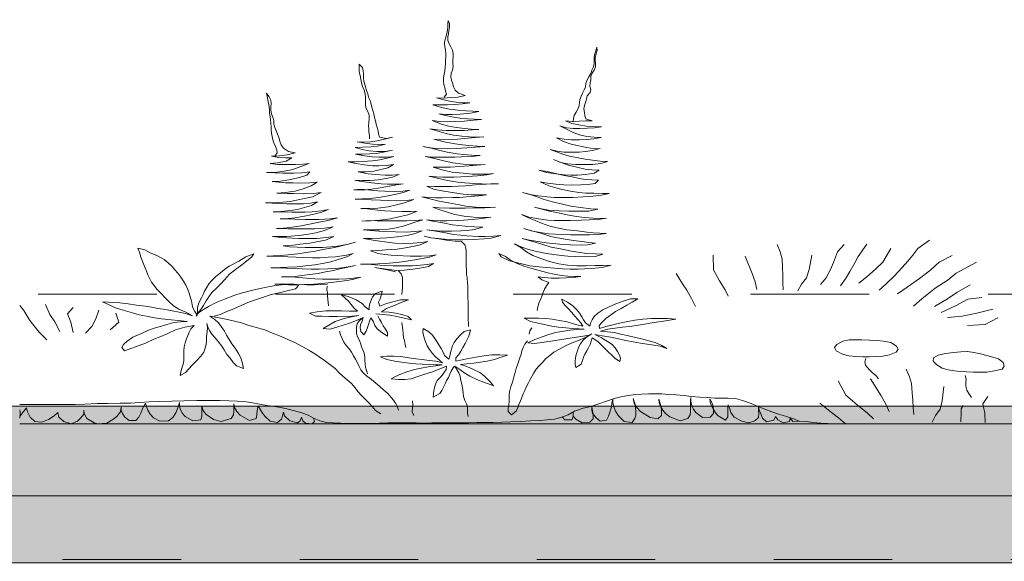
# Model space of a CAD drawing. Header units: millimetres. Extents: x -10538 to 13100, y -15694 to 32605.
# Tile 175 of 203: x 435 to 1314, y 30462 to 30945. Entities that reach past the tile are written whole.
import ezdxf

# ---------------------------------------------------------------- set-up
doc = ezdxf.new("R2010")
doc.units = ezdxf.units.MM
doc.header["$LTSCALE"] = 100
doc.linetypes.add('[LS] Type-1', pattern=[2.12, 1.06, -1.06])
doc.linetypes.add('VW-01 Short Dashed', pattern=[2.116125, 1.058062, -1.058062])
doc.layers.get('0').update_dxf_attribs({"lineweight": 5})
for name, color, linetype, lineweight in [('5', 7, 'Continuous', 18), ('Geen', 7, 'Continuous', 9), ('none', 7, 'Continuous', 13)]:
    doc.layers.add(name, color=color, linetype=linetype, lineweight=lineweight)

# ---------------------------------------------------------------- blocks, each defined once
blk = doc.blocks.new('Groep-8')
at = {"layer": '5', "color": 8, "lineweight": 5, "true_color": 0x777777, "transparency": 33554687, "flags": 128}
blk.add_lwpolyline([(-37.06, 461.7), (37.06, 461.7), (1100, 176.89), (1100, -75.54), (-1100, -75.54), (-1100, 176.89)], close=True, dxfattribs=at)
blk = doc.blocks.new('pv paneel opzet')
at = {"layer": '5', "color": 8, "true_color": 0x777777, "transparency": 33554687}
blk.add_blockref('Groep-8', (0, 0), dxfattribs=at)
blk = doc.blocks.new('Groep-9')
at = {"layer": '5', "color": 7, "transparency": 33554687}
blk.add_blockref('pv paneel opzet', (800, 30675.54), dxfattribs=at)
blk = doc.blocks.new('Groep-14')
at = {"layer": '5', "color": 73, "linetype": 'Continuous', "lineweight": 18, "true_color": 0x9faa7d}
blk.add_line((3041.86, 30584.32), (434.96, 30584.32), dxfattribs=at)
at = {"layer": '5', "color": 73, "linetype": 'Continuous', "lineweight": 18, "true_color": 0x9faa7d, "flags": 128}
for points in [[(813.94, 30875.64), (815.96, 30878.4), (815.16, 30881.23), (814.62, 30884.26), (813.55, 30887.16), (813.42, 30890.19), (813.42, 30893.42), (813.95, 30896.26), (814.62, 30899.29), (814.89, 30902.51), (815.02, 30905.41), (815.02, 30908.64), (815.29, 30911.67), (815.56, 30914.77), (815.16, 30917.8), (814.49, 30920.7), (814.09, 30923.73), (814.49, 30926.5), (815.43, 30929.33), (816.36, 30932.76), (816.9, 30935.72), (817.17, 30938.56), (817.17, 30941.46), (817.57, 30944.22), (818.77, 30941.32), (818.77, 30938.49), (818.24, 30935.06), (817.84, 30932.3), (817.3, 30929.53), (817.17, 30926.5), (818.51, 30923.53), (819.98, 30920.77), (821.32, 30917.87), (821.99, 30914.84), (821.85, 30911.94), (821.72, 30908.77), (821.72, 30905.88), (821.85, 30903.04), (821.45, 30899.95), (820.25, 30897.11), (819.84, 30894.01), (820.51, 30890.98), (821.59, 30887.82), (822.39, 30884.92), (823.73, 30882.15), (826.81, 30879.39), (832.56, 30877.28), (826.27, 30875.76), (819.84, 30875.37), (813.28, 30875.04), (806.99, 30875.24), (812.88, 30873.79), (818.77, 30872.34), (824.67, 30871.41), (830.82, 30870.82), (836.72, 30870.76), (830.42, 30869.83), (823.33, 30869.37), (817.03, 30869.04), (810.47, 30868.91), (803.78, 30869.04), (811.41, 30866.54), (818.77, 30865.09), (826, 30864.17), (833.64, 30863.51), (839.39, 30863.24), (845.02, 30863.11), (837.39, 30861.6), (828.15, 30860.54), (821.18, 30860.28), (815.56, 30860.28), (809.13, 30860.87), (815.16, 30859.55), (820.92, 30858.17), (828.01, 30857.12), (834.71, 30856.46), (841.13, 30856.06), (847.29, 30856), (840.2, 30855.27), (831.9, 30854.41), (823.33, 30853.95), (817.03, 30853.82), (809.94, 30854.09), (803.11, 30854.94), (811.68, 30851.78), (817.97, 30850), (824.53, 30848.68), (832.3, 30847.69), (838.05, 30847.1), (845.02, 30846.9), (838.86, 30846.57), (831.76, 30846.18), (823.06, 30846.11), (815.83, 30846.11), (807.93, 30846.64), (801.23, 30847.5), (809.54, 30845.06), (815.83, 30843.41), (822.25, 30841.96), (829.75, 30840.91), (836.45, 30840.31), (842.34, 30840.18), (849.3, 30840.25), (841.67, 30839.66), (835.11, 30839.06), (825.87, 30838.27), (818.51, 30837.88), (810.34, 30837.81), (804.58, 30838.21), (813.82, 30835.97), (821.99, 30834.38), (827.61, 30833.53), (835.78, 30832.61), (843.54, 30832.01), (850.1, 30831.81), (841.8, 30831.16), (834.31, 30830.5), (824.67, 30829.9), (816.63, 30829.71), (807.39, 30829.9), (800.97, 30830.63), (794.81, 30831.68), (801.64, 30830.63), (809, 30828.45), (816.63, 30826.81), (825.47, 30825.23), (831.09, 30824.57), (838.19, 30823.91), (845.95, 30823.58), (838.32, 30822.79), (829.35, 30822.46), (823.33, 30822.19), (814.49, 30822.13), (808.87, 30822.13), (802.44, 30822.26), (796.82, 30822.79), (805.38, 30820.94), (814.89, 30818.7), (821.72, 30817.12), (830.96, 30815.87), (837.25, 30815.34), (844.62, 30815.28), (850.64, 30815.74), (842.74, 30815.01), (836.31, 30814.42), (827.48, 30813.83), (819.44, 30813.43), (810.74, 30813.23), (804.05, 30813.37), (813.02, 30810.53), (821.18, 30808.95), (830.82, 30807.83), (838.86, 30807.17), (846.62, 30806.97), (852.25, 30807.11), (858, 30807.76), (851.98, 30806.58), (843.68, 30805.66), (834.71, 30804.87), (828.82, 30804.54), (822.52, 30804.34), (812.75, 30804.27), (806.72, 30804.54), (800.16, 30805.33), (809.13, 30803.15), (817.03, 30801.44), (826.14, 30799.92), (832.03, 30799.33), (841.13, 30798.61), (847.43, 30798.34), (856, 30798.21), (862.29, 30798.34), (855.73, 30798.34), (847.69, 30797.82), (841.94, 30797.42), (832.7, 30796.69), (826.54, 30796.3), (820.78, 30796.04), (811.14, 30795.9), (805.38, 30795.97), (798.42, 30796.37), (804.45, 30793.8), (813.55, 30791.75), (830.82, 30789.12), (837.92, 30788.66), (845.95, 30788.52), (851.85, 30788.66), (845.02, 30787.8), (837.12, 30787.07), (827.48, 30786.35), (821.59, 30786.09), (812.08, 30786.02), (806.32, 30786.02), (799.89, 30786.28), (794, 30786.88), (801.1, 30785.03), (809.54, 30782.99), (817.84, 30781.41), (827.61, 30779.56), (833.23, 30778.64), (842.07, 30777.59), (847.69, 30777.26), (854.12, 30777.19), (859.88, 30777.46), (850.24, 30777.13), (841, 30776.93), (832.7, 30776.73), (826.94, 30776.66), (818.77, 30776.66), (809.54, 30777.13), (803.91, 30777.72), (810.2, 30775.08), (816.77, 30773.17), (823.33, 30771.2), (831.9, 30769.61), (840.06, 30768.69), (847.83, 30768.43), (855.46, 30768.63), (847.56, 30767.51), (839.26, 30766.71), (831.23, 30766.06), (825.47, 30765.66), (816.36, 30765.53), (810.47, 30765.53), (804.85, 30765.79), (798.15, 30766.39), (803.78, 30765.07), (812.75, 30763.49), (821.32, 30761.9), (827.08, 30761.11), (832.7, 30760.59), (840.73, 30759.99), (848.36, 30759.86), (840.87, 30757.62), (834.44, 30756.83), (828.82, 30756.44), (820.51, 30756.17), (811.54, 30756.24), (804.18, 30756.63), (798.56, 30757.36), (804.85, 30756.44), (813.55, 30754.92), (822.39, 30753.27), (828.55, 30752.48), (834.31, 30752.02), (844.62, 30751.56), (850.51, 30751.43), (857.87, 30751.63), (864.43, 30752.28), (856, 30750.04), (849.57, 30749.25), (839.8, 30748.66), (830.42, 30748.53), (823.86, 30748.53), (814.36, 30749.12), (808.6, 30749.52), (802.17, 30750.31), (796.15, 30751.63), (802.44, 30750.31), (809.13, 30749.19), (816.1, 30748.27), (823.73, 30747.28), (829.35, 30746.88), (832.43, 30744.11)], [(929.1, 30853.82), (929.5, 30856.66), (929.91, 30859.42), (931.91, 30862.39), (933.12, 30865.22), (934.59, 30868.12), (934.86, 30870.89), (935.13, 30873.65), (936.2, 30876.55), (937.4, 30879.39), (939.01, 30882.29), (940.22, 30885.05), (940.35, 30887.89), (941.42, 30890.79), (943.16, 30893.95), (944.77, 30896.98), (945.84, 30899.88), (947.18, 30902.84), (947.85, 30905.81), (947.85, 30908.71), (947.85, 30911.48), (948.52, 30914.51), (949.32, 30917.27), (950.12, 30920.37), (950.39, 30917.54), (949.59, 30914.51), (948.78, 30911.54), (948.65, 30908.64), (949.05, 30905.81), (949.05, 30902.91), (947.85, 30900.01), (946.11, 30897.18), (944.9, 30894.21), (944.77, 30891.38), (944.23, 30888.48), (943.96, 30885.58), (944.9, 30882.62), (944.23, 30879.85), (941.69, 30876.95), (941.02, 30874.05), (940.22, 30871.15), (939.28, 30868.32), (938.61, 30865.42), (939.14, 30862.06), (939.55, 30859.09), (940.48, 30856.33), (946.11, 30854.81), (940.48, 30854.68), (934.59, 30854.28), (928.3, 30854.09), (922.14, 30854.74), (927.76, 30852.24), (934.06, 30851.12), (941.02, 30850), (947.31, 30849.54), (954.27, 30849.21), (948.12, 30848.48), (941.96, 30848.09), (935.13, 30847.83), (929.5, 30847.89), (923.21, 30848.55), (917.32, 30850.33), (922.41, 30847.5), (929.24, 30844.2), (934.86, 30842.03), (941.29, 30840.71), (947.71, 30840.12), (954.14, 30839.72), (947.45, 30838.6), (941.02, 30838.07), (934.73, 30837.74), (927.36, 30837.81), (921.2, 30838.4), (914.11, 30839.52), (920.53, 30836.23), (927.36, 30833.86), (934.19, 30832.28), (941.29, 30830.83), (947.71, 30829.77), (953.34, 30829.97), (946.37, 30828.26), (940.08, 30827.33), (934.32, 30826.81), (927.09, 30826.68), (920.67, 30826.81), (914.91, 30827.6), (908.48, 30828.98), (914.24, 30826.87), (920, 30824.76), (925.89, 30823.25), (932.18, 30822), (939.81, 30820.35), (946.24, 30819.43), (953.34, 30818.7), (959.76, 30818.44), (953.87, 30816.59), (946.37, 30815.8), (939.95, 30815.61), (931.38, 30815.61), (924.15, 30816.2), (917.99, 30817.52), (911.56, 30820.02), (917.32, 30817.85), (925.76, 30814.88), (932.32, 30813.3), (939.81, 30811.59), (945.84, 30810.93), (952.4, 30810.73), (947.71, 30807.83), (940.22, 30806.78), (932.85, 30806.31), (926.96, 30806.31), (921.2, 30806.51), (911.43, 30807.63), (905.4, 30808.62), (898.44, 30810.53), (905.8, 30809.41), (914.37, 30807.5), (920.93, 30805.99), (928.17, 30804.6), (934.59, 30803.28), (940.22, 30802.36), (945.84, 30801.97), (951.6, 30801.77), (948.78, 30798.74), (942.22, 30797.95), (935.93, 30797.42), (927.76, 30797.22), (920.67, 30797.42), (913.57, 30798.08), (906.07, 30798.94), (899.51, 30800.25), (906.74, 30796.96), (912.5, 30795.11), (918.12, 30793.53), (926.69, 30791.75), (934.06, 30790.83), (940.48, 30790.24), (947.58, 30789.97), (955.21, 30789.71), (961.1, 30789.84), (954.27, 30788.2), (946.91, 30787.34), (938.07, 30786.75), (928.83, 30786.35), (922.54, 30786.28), (912.37, 30786.35), (905.8, 30786.75), (895.9, 30788.06), (890.27, 30788.99), (883.85, 30790.57), (889.74, 30789.25), (896.83, 30786.81), (902.46, 30784.64), (910.63, 30782.27), (918.26, 30780.55), (927.09, 30778.58), (935.66, 30777.19), (944.77, 30776.14), (951.19, 30775.74), (943.03, 30774.16), (934.86, 30774.09), (925.09, 30774.09), (916.52, 30774.42), (907.14, 30775.02), (900.72, 30776.07), (894.69, 30777.72), (902.46, 30775.61), (908.08, 30774.09), (914.11, 30772.91), (923.88, 30770.67), (930.31, 30769.48), (938.88, 30768.23), (946.91, 30767.64), (952.53, 30767.44), (958.96, 30767.64), (951.33, 30766.52), (943.56, 30766.25), (936.33, 30765.99), (926.83, 30765.66), (917.99, 30765.59), (912.37, 30765.73), (906.61, 30766.06), (898.17, 30767.18), (889.74, 30768.76), (882.91, 30771), (889.2, 30768.16), (895.09, 30765.73), (900.85, 30763.42), (907.28, 30760.92), (915.98, 30758.87), (923.34, 30757.49), (932.85, 30756.37), (941.42, 30755.25), (947.04, 30754.59), (952.94, 30754.26), (958.56, 30754.2), (951.33, 30753.34), (943.7, 30753.01), (936.33, 30753.01), (926.83, 30753.01), (918.79, 30753.08), (913.04, 30753.41), (907.41, 30753.8), (899.51, 30755.05), (891.61, 30756.5), (885.19, 30758.54), (891.08, 30756.9), (900.18, 30754.26), (909.02, 30751.49), (915.18, 30750.18), (923.75, 30748.6), (929.37, 30747.87), (936.73, 30746.82), (943.03, 30745.96), (949.05, 30745.5), (941.96, 30744.05), (936.2, 30743.79), (926.42, 30743.85), (917.19, 30744.44), (911.03, 30745.04), (905.14, 30745.76), (895.63, 30747.34), (890.01, 30748.2), (883.71, 30749.58), (893.22, 30746.88), (900.98, 30744.44), (909.55, 30741.94), (917.86, 30740.29), (927.5, 30738.38), (933.12, 30737.46), (941.42, 30736.34), (949.05, 30735.88), (955.61, 30735.68), (949.05, 30733.51), (939.95, 30733.37), (931.11, 30733.44), (924.28, 30733.84), (918.52, 30734.43), (911.96, 30735.22), (905.27, 30736.14), (895.09, 30738.45), (889.34, 30739.83), (883.18, 30741.87), (876.75, 30744.97), (882.51, 30741.54), (887.33, 30737.66), (893.08, 30734.43), (900.18, 30731.92), (908.08, 30729.03), (916.38, 30727.05), (924.15, 30725.8), (932.32, 30725.34), (940.35, 30725.27), (948.65, 30725.4), (955.88, 30725.67), (963.11, 30725.93), (954.94, 30723.62), (945.57, 30722.77), (939.41, 30722.5), (933.65, 30722.37), (926.42, 30722.37), (919.6, 30722.5), (912.37, 30723.03), (904.87, 30723.62), (898.31, 30724.35), (890.54, 30725.34), (884.38, 30726.59), (878.09, 30728.1), (872.33, 30729.82), (864.7, 30733.24), (862.82, 30736.21), (868.72, 30733.7), (873.27, 30730.41), (879.16, 30727.38), (885.85, 30724.74), (892.15, 30722.9), (898.84, 30721.05), (906.61, 30718.88), (912.23, 30717.76), (918.66, 30716.57), (924.42, 30716.05), (930.31, 30715.85), (936.06, 30715.72), (929.24, 30714.86), (922.94, 30714.4), (916.52, 30714.27), (909.42, 30714.27), (903.39, 30714.79), (897.77, 30715.52), (901.25, 30712.68), (907.28, 30710.38)], [(747.14, 30838.6), (747.27, 30841.63), (746.74, 30844.4), (746.6, 30847.23), (746.47, 30850.13), (746.6, 30853.29), (746.87, 30856.39), (746.87, 30859.82), (745.8, 30863.05), (744.06, 30866.34), (743.79, 30869.44), (743.66, 30872.47), (743.66, 30875.37), (743.53, 30878.66), (742.45, 30882.02), (740.98, 30885.38), (740.04, 30888.61), (739.51, 30891.91), (738.84, 30895.27), (738.17, 30898.43), (737.9, 30902.05), (737.9, 30905.15), (740.98, 30902.32), (741.65, 30899.29), (741.78, 30896.32), (741.92, 30893.03), (742.32, 30890.19), (743.12, 30887.43), (743.79, 30884.66), (744.73, 30881.69), (745.67, 30878.73), (746.47, 30875.7), (747.94, 30872.67), (748.88, 30869.5), (749.42, 30866.74), (750.22, 30863.84), (751.02, 30860.87), (751.83, 30857.78), (752.63, 30854.61), (753.3, 30851.58), (754.1, 30848.68), (755.04, 30845.72), (755.44, 30842.95), (756.11, 30840.12), (762.14, 30839), (767.76, 30840.18), (760.8, 30838.34), (754.24, 30836.89), (748.21, 30835.83), (742.05, 30835.5), (736.3, 30836.03), (742.99, 30834.71), (749.82, 30833.92), (755.44, 30833.66), (761.47, 30833.79), (754.5, 30832.08), (748.88, 30831.35), (740.98, 30831.02), (734.55, 30830.96), (740.71, 30829.05), (747.01, 30827.93), (753.84, 30827.14), (761.2, 30827.2), (767.76, 30828.52), (759.73, 30826.61), (753.17, 30825.62), (747.54, 30825.09), (740.98, 30824.76), (734.69, 30824.9), (742.72, 30823.38), (749.68, 30822.66), (755.58, 30822.19), (762.81, 30822.13), (768.97, 30822.92), (762.94, 30821.21), (756.38, 30819.89), (749.82, 30818.83), (740.85, 30818.24), (734.42, 30818.11), (728.26, 30818.18), (735.22, 30816.53), (742.86, 30815.28), (750.09, 30814.62), (755.71, 30814.42), (762.14, 30814.75), (768.7, 30815.54), (763.74, 30812.77), (757.45, 30811.12), (751.16, 30809.81), (743.93, 30809.21), (737.23, 30809.08), (746.07, 30807.37), (752.5, 30806.71), (761.2, 30806.31), (767.49, 30806.31), (773.65, 30806.84), (767.89, 30804.4), (762.27, 30803.09), (755.04, 30802.1), (747.94, 30801.44), (740.71, 30801.37), (734.29, 30801.77), (740.18, 30800.58), (749.42, 30799.26), (757.72, 30798.41), (763.48, 30798.14), (770.71, 30798.01), (777.4, 30798.41), (771.38, 30797.62), (765.08, 30796.23), (756.65, 30794.72), (749.42, 30793.53), (740.58, 30792.87), (733.22, 30792.94), (739.78, 30793.66), (745.4, 30793.14), (754.77, 30792.28), (760.93, 30791.88), (769.37, 30791.62), (777, 30791.88), (783.16, 30792.74), (777.4, 30790.63), (770.97, 30789.25), (763.88, 30787.67), (755.31, 30786.28), (747.94, 30785.43), (740.31, 30784.97), (734.42, 30784.77), (740.31, 30784.77), (748.75, 30784.18), (757.05, 30783.71), (762.94, 30783.45), (771.78, 30783.39), (780.35, 30783.65), (786.77, 30784.51), (778.61, 30781.61), (771.38, 30779.7), (763.88, 30777.78), (754.77, 30776.6), (746.87, 30776.33), (739.64, 30776.4), (745.53, 30776.07), (754.5, 30774.89), (760.93, 30774.29), (766.96, 30773.96), (776.2, 30773.7), (783.96, 30773.63), (789.72, 30773.96), (781.42, 30770.87), (773.38, 30769.02), (766.02, 30767.31), (756.38, 30765.99), (748.08, 30765.33), (740.45, 30765.07), (747.14, 30765.73), (754.1, 30765.46), (759.86, 30765.33), (765.62, 30765.33), (774.59, 30765.33), (780.61, 30765.46), (787.98, 30765.79), (794.81, 30766.25), (787.71, 30764.21), (778.47, 30760.92), (771.11, 30759.14), (762.14, 30757.75), (756.38, 30757.29), (748.61, 30757.23), (741.78, 30757.36), (748.21, 30756.83), (755.58, 30756.17), (761.33, 30755.78), (770.44, 30755.45), (780.35, 30755.38), (787.58, 30755.78), (794.41, 30756.5), (787.98, 30754), (781.02, 30752.35), (771.91, 30751.1), (762.81, 30750.24), (756.78, 30749.85), (748.61, 30749.65), (741.92, 30749.58), (748.61, 30748.46), (754.37, 30747.47), (762.94, 30746.29), (769.9, 30745.43), (778.87, 30745.17), (786.24, 30745.43), (793.47, 30746.16), (799.23, 30746.88), (792.4, 30744.11), (786.1, 30742.47), (777.67, 30741.02), (771.91, 30740.23), (761.87, 30739.37), (755.44, 30738.98), (748.08, 30738.65), (755.04, 30736.21), (760.8, 30735.48), (766.69, 30734.82), (777.27, 30734.03), (783.56, 30733.84), (793.47, 30733.77), (801.23, 30734.23), (806.86, 30734.96), (800.97, 30732.85), (792.8, 30731.53), (784.1, 30729.95), (778.07, 30729.03), (771.78, 30728.23), (761.2, 30727.31), (754.77, 30726.98), (745.8, 30726.85), (739.37, 30726.85), (745.8, 30726.65), (752.23, 30726.06), (760.53, 30725.53), (768.3, 30725.27), (777.94, 30725.14), (785.57, 30725.2), (792.8, 30725.8), (798.69, 30726.52), (804.31, 30727.38), (800.03, 30724.55), (792.26, 30723.29), (785.97, 30722.37), (778.34, 30721.51), (771.64, 30721.12), (764.81, 30721.84), (757.85, 30722.77), (752.09, 30723.62), (758.39, 30722.44), (764.55, 30721.25), (770.57, 30719.74)], [(662.84, 30822.94), (664.8, 30825.95), (664.39, 30828.92), (663.46, 30831.88), (661.98, 30834.98), (661.05, 30837.74), (660.38, 30840.64), (659.71, 30843.54), (659.57, 30846.38), (659.57, 30849.34), (659.17, 30852.24), (658.9, 30855.21), (658.5, 30858.43), (658.1, 30861.4), (657.97, 30864.17), (657.57, 30867.4), (657.16, 30870.43), (656.49, 30873.33), (655.82, 30876.55), (655.16, 30879.32), (657.83, 30876.03), (659.17, 30873.19), (659.57, 30870.16), (659.04, 30867.13), (659.04, 30864.17), (659.84, 30860.81), (660.91, 30857.84), (661.72, 30854.88), (661.98, 30851.71), (662.65, 30848.81), (663.86, 30845.85), (665.2, 30842.62), (666.27, 30839.85), (667.34, 30836.49), (668.54, 30833.13), (670.55, 30830.17), (674.84, 30827.2), (680.86, 30826.15), (673.77, 30824.24), (666.8, 30823.45), (659.84, 30823.05), (666.4, 30822), (672.16, 30821.6), (677.78, 30821.54), (672.83, 30818.7), (665.2, 30817.12), (658.64, 30816.66), (665.47, 30815.8), (672.03, 30815.61), (681.13, 30815.61), (687.69, 30815.87), (693.32, 30816.59), (686.08, 30813.76), (678.85, 30811.32), (671.22, 30809.68), (662.79, 30808.69), (655.29, 30808.62), (662.65, 30808.29), (670.02, 30807.96), (679.39, 30807.9), (686.89, 30808.29), (693.98, 30809.08), (691.17, 30806.18), (684.75, 30804.07), (675.24, 30801.97), (667.88, 30800.91), (660.51, 30800.45), (666.4, 30799.86), (672.29, 30799.46), (678.99, 30799.2), (684.61, 30799.07), (694.12, 30799.26), (700.55, 30799.99), (695.06, 30796.56), (687.96, 30793.99), (680.86, 30791.95), (672.03, 30790.7), (664.39, 30790.24), (673.77, 30789.91), (679.79, 30789.71), (688.63, 30789.64), (697.33, 30789.84), (704.03, 30790.63), (696.26, 30786.94), (676.31, 30782.66), (669.88, 30782), (660.91, 30781.54), (654.35, 30781.41), (660.24, 30781.28), (666.13, 30780.95), (673.5, 30780.55), (681.67, 30780.49), (688.23, 30780.55), (694.65, 30781.14), (700.95, 30782.33), (695.46, 30779.1), (689.16, 30777.19), (682.87, 30775.48), (674.17, 30774.23), (668.01, 30773.63), (661.31, 30773.3), (667.61, 30773.3), (678.05, 30773.17), (684.08, 30773.17), (689.7, 30773.17), (696.13, 30773.5), (704.03, 30774.29), (710.72, 30775.48), (703.76, 30772.84), (694.79, 30770.73), (689.16, 30769.61), (680.73, 30768.16), (674.84, 30767.57), (667.47, 30767.04), (674.17, 30767.04), (680.33, 30766.78), (689.83, 30766.58), (696.53, 30766.58), (702.15, 30766.58), (712.19, 30767.24), (718.62, 30768.16), (711.66, 30765.86), (702.42, 30764.15), (692.11, 30762.1), (686.35, 30761.05), (676.18, 30759.47), (670.55, 30758.87), (664.13, 30758.41), (674.3, 30758.22), (681, 30758.22), (691.31, 30758.15), (698.14, 30758.22), (707.24, 30758.94), (714.87, 30760.06), (707.11, 30756.77), (699.21, 30754.59), (692.91, 30753.41), (686.62, 30752.48), (680.73, 30751.89), (673.5, 30751.43), (667.88, 30751.3), (660.78, 30751.3), (668.28, 30750.57), (678.45, 30749.85), (684.08, 30749.58), (694.25, 30749.52), (700.14, 30749.72), (708.85, 30750.51), (715.41, 30751.43), (707.91, 30748.27), (699.88, 30746.55), (694.12, 30745.56), (688.09, 30744.77), (678.85, 30743.72), (670.29, 30742.99), (675.91, 30742.2), (683.01, 30741.94), (689.97, 30741.74), (698.27, 30741.74), (705.23, 30741.74), (712.86, 30742.14), (718.75, 30742.86), (728.4, 30744.71), (734.82, 30746.49), (728.13, 30744.44), (718.75, 30742.14), (712.73, 30740.95), (705.63, 30739.77), (699.07, 30738.45), (690.77, 30737.13), (683.27, 30736.01), (674.7, 30735.15), (667.74, 30734.56), (661.31, 30734.17), (655.69, 30733.97), (664.66, 30733.77), (674.44, 30733.18), (681.93, 30732.85), (688.49, 30732.58), (696.39, 30732.52), (703.09, 30732.52), (710.32, 30732.85), (717.01, 30733.37), (726.79, 30734.82), (732.55, 30736.14), (726.92, 30733.31), (718.49, 30730.67), (712.6, 30728.89), (705.37, 30727.38), (698.54, 30726.13), (690.1, 30725.14), (682.6, 30724.48), (674.17, 30723.95), (667.74, 30723.69), (659.31, 30723.56), (666.8, 30723.36), (672.7, 30723.16), (680.19, 30722.77), (687.16, 30722.5), (695.32, 30722.3), (702.42, 30722.3), (709.92, 30722.44), (717.01, 30722.9), (722.64, 30723.56), (728.4, 30724.28), (734.82, 30725.53), (726.65, 30723.69), (720.9, 30722.5), (715.27, 30721.12), (707.91, 30719.74), (701.35, 30718.48), (693.85, 30717.36), (686.89, 30716.51), (680.86, 30715.85), (674.44, 30715.45), (668.68, 30715.32), (675.11, 30715.39), (680.86, 30715.06), (691.04, 30714.33), (698.54, 30713.74), (705.23, 30713.41), (713.27, 30713.21), (719.96, 30713.21), (726.92, 30713.61), (733.08, 30714.2), (739.51, 30715.19), (733.35, 30713.28), (727.19, 30712.16), (720.23, 30711.17), (713, 30710.38), (704.83, 30709.59), (697.47, 30709), (689.03, 30708.6), (682.34, 30708.4), (674.84, 30708.4), (668.95, 30708.47), (662.79, 30709), (669.88, 30709.26), (676.18, 30708.86), (682.74, 30708.53), (691.31, 30708.27), (698.14, 30708.4), (703.76, 30708.53), (709.78, 30709)], [(757.45, 30593), (752.76, 30596.23), (749.68, 30599.72), (747.01, 30602.69), (743.39, 30606.11), (740.45, 30609.34), (736.96, 30613.1), (734.55, 30616.39), (731.07, 30620.08), (727.19, 30623.51), (723.31, 30626.87), (719.96, 30629.97), (716.61, 30633.52), (711.79, 30637.21), (706.97, 30640.64), (702.42, 30644), (698.54, 30646.77), (693.18, 30650.06), (687.83, 30652.83), (680.46, 30656.92), (674.44, 30659.62), (666.8, 30662.78), (660.78, 30665.28), (653.68, 30668.05), (645.25, 30670.55), (638.69, 30672.27), (633.06, 30674.24), (626.77, 30675.89), (619.14, 30677.6), (611.64, 30679.12), (604.81, 30680.17), (609.1, 30677.34), (612.44, 30674.38), (614.85, 30671.15), (617.8, 30667.06), (619.54, 30663.44), (621.68, 30660.08), (624.36, 30655.73), (627.44, 30651.64), (630.25, 30646.97), (632.26, 30643.08), (633.6, 30639.32), (634.27, 30636.49), (634.67, 30633.46), (628.64, 30635.96), (625.43, 30638.99), (622.75, 30642.68), (619.94, 30646.04), (617.53, 30650.26), (615.39, 30653.62), (612.18, 30657.77), (609.36, 30660.93), (606.42, 30664.16), (604.41, 30667.52), (602.94, 30670.75), (602.13, 30673.85), (602.67, 30670.09), (602.27, 30666.4), (601.87, 30662.12), (601.73, 30657.77), (601.46, 30655), (600.39, 30650.92), (599.32, 30648.15), (596.78, 30644.46), (592.63, 30640.11), (589.01, 30636.55), (585.93, 30633.19), (582.85, 30630.1), (578.17, 30627.33), (578.97, 30630.76), (579.77, 30633.85), (580.84, 30637.54), (581.38, 30640.31), (581.51, 30643.41), (581.51, 30646.24), (581.51, 30649.73), (581.92, 30653.03), (582.72, 30656.65), (583.92, 30660.01), (585.13, 30663.04), (586.2, 30666.01), (587.67, 30669.1), (590.62, 30672.07), (582.45, 30670.49), (574.15, 30668.25), (566.65, 30664.62), (561.03, 30662.19), (554.6, 30659.75), (547.24, 30656.19), (541.61, 30654.15), (535.19, 30651.84), (528.49, 30649.47), (526.08, 30652.24), (527.55, 30655), (530.77, 30657.97), (535.99, 30661.46), (543.62, 30664.95), (549.38, 30667.52), (555, 30669.63), (560.63, 30671.21), (566.25, 30672.86), (572.54, 30674.64), (578.43, 30675.23), (584.33, 30675.56), (576.43, 30676.48), (570.13, 30677.08), (561.56, 30678), (555.27, 30678.79), (548.31, 30680.24), (541.75, 30681.56), (535.59, 30683.21), (527.29, 30685.58), (520.59, 30687.62), (514.7, 30690.39), (508.94, 30692.96), (524.34, 30692.3), (531.84, 30691.38), (539.2, 30690.26), (546.84, 30689.2), (552.59, 30688.21), (558.62, 30687.22), (565.18, 30686.17), (571.07, 30685.05), (577.36, 30684), (583.12, 30682.61), (589.28, 30680.57), (583.25, 30683.8), (577.1, 30686.5), (572.14, 30689.66), (568.53, 30693.09), (564.64, 30697.04), (561.97, 30699.81), (557.28, 30704.36), (554.87, 30707.58), (552.73, 30710.62), (551.12, 30713.78), (549.51, 30717.34), (548.04, 30720.37), (546.57, 30723.93), (545.36, 30727.02), (544.16, 30729.99), (543.22, 30733.08), (541.88, 30737.3), (540.54, 30741.12), (546.57, 30739.54), (551.52, 30736.71), (557.95, 30734.07), (563.97, 30730.84), (567.59, 30728.01), (571.07, 30724.72), (573.48, 30721.55), (576.02, 30718.59), (578.7, 30715.16), (581.11, 30711.67), (583.39, 30708.11), (584.99, 30704.09), (586.2, 30700.8), (587.4, 30696.78), (588.21, 30693.88), (588.88, 30690.52), (589.68, 30687.62), (591.42, 30684.52), (593.3, 30681.16), (593.56, 30684.85), (593.83, 30688.02), (595.04, 30692.3), (597.18, 30696.58), (598.65, 30699.74), (599.99, 30702.58), (601.6, 30705.74), (603.74, 30709.17), (606.55, 30712.26), (610.17, 30715.76), (614.32, 30718.85), (617.93, 30721.88), (621.95, 30724.98), (630.52, 30729.26), (636.81, 30733.15), (643.91, 30736.05), (642.17, 30733.28), (637.35, 30729.33), (633.2, 30726.1), (627.71, 30721.88), (622.22, 30717.86), (618.07, 30713.12), (613.92, 30708.7), (611.1, 30705.74), (606.55, 30701.33), (604.41, 30698.49), (601.46, 30694.08), (599.05, 30689.79), (596.64, 30686.24), (594.37, 30683.27), (592.49, 30680.44), (594.5, 30683.4), (599.19, 30686.24), (603.61, 30689.07), (610.43, 30692.43), (617.93, 30695.53), (627.04, 30699.15), (632.79, 30700.93), (642.97, 30703.5), (649.67, 30704.88), (655.42, 30706.2), (661.98, 30707.32), (670.95, 30708.7), (678.32, 30709.17), (684.21, 30707.85), (681.13, 30704.62), (672.7, 30702.64), (666.54, 30701.26), (659.44, 30699.55), (652.75, 30697.37), (646.32, 30695.07), (640.03, 30693.22), (633.33, 30689.99), (626.1, 30686.83), (620.34, 30684.65), (614.18, 30681.69), (608.56, 30680.24)], [(832.43, 30744.11), (833.14, 30740.92), (833.42, 30737.84), (833.56, 30735.04), (833.7, 30731.83), (833.7, 30728.48), (833.7, 30725.27), (833.83, 30721.79), (833.97, 30717.82), (834.39, 30714.2), (834.81, 30710.03), (834.94, 30706.75), (835.08, 30702.52), (835.08, 30699.17), (835.08, 30696.23), (835.22, 30692.95), (835.22, 30689.26), (835.36, 30686.05), (835.36, 30682.98), (835.5, 30679.9), (835.5, 30676.83), (835.64, 30673.89), (835.64, 30671.09)], [(1111.29, 30744.38), (1114.05, 30737.75), (1115.57, 30731.6), (1115.97, 30723.33), (1116.4, 30716.92), (1116.29, 30710.25), (1116.72, 30703.84)], [(1171.17, 30744.2), (1165.07, 30737.82), (1161.65, 30728.23), (1158.83, 30721.84), (1154.91, 30714.65), (1149.92, 30708.53)], [(1191.38, 30744.7), (1183.49, 30733.45), (1180.68, 30727.85), (1176.21, 30720.13), (1172.86, 30714.54), (1167.85, 30707.36)], [(1247.21, 30748.16), (1236.68, 30740.73), (1232.24, 30734.88), (1227.8, 30729.29), (1222.83, 30723.71), (1215.64, 30716), (1208.47, 30709.09), (1202.41, 30703.51)], [(1054.07, 30734.71), (1054.4, 30721.59), (1059.66, 30711.96), (1064.94, 30703.67), (1067.55, 30698.05)], [(1082.69, 30733.82), (1088.95, 30718.35), (1091.54, 30710.86), (1093.05, 30704.19)], [(1142.25, 30734.88), (1139.81, 30721.92), (1137.52, 30714.46), (1133.08, 30708.87), (1129.73, 30703.01)], [(1212.74, 30740.73), (1205.55, 30728.58), (1198.94, 30722.21), (1191.22, 30715.3), (1184.08, 30709.72)], [(1267.55, 30734.34), (1255.99, 30728.37), (1248.28, 30721.73), (1238.39, 30714.04), (1227.4, 30706.07), (1218.62, 30700.24)], [(1289.23, 30728.5), (1271.01, 30718.7), (1263.86, 30712.86), (1252.34, 30705.44), (1240.24, 30695.88), (1233.08, 30689.24)], [(773.08, 30720.9), (775.53, 30718.06), (776.6, 30714.9), (776.86, 30711.87), (776.86, 30708.51), (776.86, 30705.34), (776.46, 30702.58), (776.2, 30699.74)], [(1020.98, 30718.36), (1026.78, 30709.05), (1030.48, 30703.43), (1034.69, 30695.94), (1038.37, 30688.98)], [(709.37, 30706.96), (709.11, 30704.16), (709.65, 30701.26), (709.78, 30698.36), (709.92, 30695.33), (710.32, 30692.5), (710.59, 30689.66)], [(907.28, 30710.38), (905.27, 30707.52), (903.53, 30704.29), (902.46, 30701.46), (901.52, 30698.62), (900.05, 30695.13), (898.44, 30691.97), (897.5, 30688.74), (896.97, 30685.51)], [(1283.63, 30708.23), (1271.5, 30701.34), (1263.27, 30695.77), (1251.76, 30688.88)], [(752.9, 30682.28), (759.32, 30681.82), (765.48, 30681.1), (771.64, 30679.91), (778.07, 30678.59), (784.76, 30677.14), (781.82, 30679.98), (776.06, 30681.82), (770.44, 30683.07), (764.81, 30683.8), (758.12, 30684.26), (762.4, 30687.16), (768.56, 30689.53), (775.53, 30692.56), (781.95, 30694.87), (774.86, 30694.74), (768.03, 30693.09), (762.4, 30691.51), (756.38, 30689.27), (755.31, 30692.69), (756.78, 30695.79), (758.12, 30699.55), (758.52, 30702.51), (752.76, 30700.47), (750.09, 30697.5), (748.61, 30694.54), (747.68, 30691.64), (746.87, 30688.67), (746.87, 30685.91), (743.53, 30688.67), (740.58, 30691.64), (735.22, 30695), (728.13, 30697.77), (722.37, 30699.28), (725.58, 30696.45), (728.4, 30693.55), (730.81, 30690.72), (733.35, 30687.75), (736.7, 30684.85), (729.47, 30684.65), (722.37, 30684.98), (716.48, 30685.12), (708.31, 30684.98), (700.55, 30684.13), (693.58, 30683.07), (698.94, 30680.31), (704.7, 30680.24), (711.39, 30680.04), (718.62, 30679.91), (725.58, 30679.84), (732.01, 30680.31), (737.63, 30681.03), (731.21, 30679.65), (723.84, 30678.07), (716.75, 30675.5), (710.99, 30672.4), (706.04, 30669.17), (712.06, 30668.71), (718.22, 30670.42), (723.84, 30672.33), (729.47, 30674.18), (735.63, 30676.55), (741.52, 30679.05), (740.58, 30675.76), (739.37, 30672.66), (738.97, 30669.9), (739.64, 30666.67), (742.19, 30663.77), (744.19, 30666.93), (745.53, 30670.16), (746.47, 30672.93), (747.27, 30675.76), (748.48, 30678.86), (750.89, 30675.17), (752.09, 30672), (754.1, 30669.04), (758.25, 30665.61), (763.34, 30662.58), (763.48, 30665.74), (761.47, 30668.78), (759.32, 30671.67), (757.85, 30674.51), (756.25, 30677.74), (754.64, 30680.5)], [(1294.09, 30696.91), (1281.57, 30695.48), (1271.17, 30689.92), (1257.5, 30683.57)], [(434.96, 30689.78), (438.59, 30685.5), (443.95, 30676.54), (452.47, 30666.09), (459.11, 30659.32)], [(457.88, 30690.61), (461.99, 30681.73), (466.25, 30675.16), (470.74, 30666.52)], [(482.61, 30688.07), (477.55, 30682.26), (480.51, 30674.84), (482.83, 30665.66)], [(873.94, 30592.34), (878.08, 30595.53), (879.67, 30598.67), (880.51, 30601.54), (881.96, 30604.65), (883.35, 30607.76), (884.6, 30610.94), (885.99, 30614.08), (887.52, 30617.6), (889.11, 30620.71), (890.71, 30623.65), (892.31, 30626.58), (894.11, 30629.76), (896.19, 30632.94), (898.55, 30635.81), (901.68, 30639.05), (904.39, 30642.16), (908.2, 30645.24), (911.88, 30648.07), (916.88, 30650.91), (922.16, 30653.85), (928.34, 30656.58), (934.45, 30658.97), (940.76, 30661.7), (945.9, 30664.5), (941.11, 30661.57), (937.64, 30658.53), (935.56, 30655.69), (933.96, 30652.41), (932.99, 30649.47), (931.88, 30646.19), (931.25, 30643.02), (930.98, 30640.25), (930.91, 30637.24), (931.39, 30634.41), (936.11, 30637.55), (937.57, 30640.66), (938.47, 30643.63), (939.65, 30646.4), (941.18, 30649.3), (942.71, 30652.1), (944.17, 30655.01), (945.21, 30657.88), (946.04, 30660.95), (951.25, 30657.67), (954.23, 30654.7), (957.29, 30651.35), (960.41, 30648.55), (963.53, 30645.44), (966.73, 30642.67), (970.68, 30639.84), (971.24, 30642.85), (970.34, 30645.61), (968.74, 30648.82), (966.52, 30652), (963.81, 30654.87), (959.72, 30657.71), (954.3, 30660.92), (948.47, 30663.86), (955.06, 30662.87), (960.9, 30661.84), (968.39, 30660.23), (975.68, 30658.63), (982.63, 30657.4), (989.29, 30656.27), (995.26, 30655.35), (1001.09, 30654.43), (1006.78, 30653.4), (1012.69, 30651.42), (1008.38, 30654.26), (1002.2, 30656.75), (996.51, 30658.36), (990.12, 30660.1), (983.46, 30661.67), (977.42, 30662.97), (971.66, 30664.37), (965.62, 30665.6), (959.65, 30666.42), (953.61, 30666.9), (959.92, 30668.78), (966.73, 30669.66), (973.25, 30670.38), (979.29, 30671.03), (985.4, 30671.85), (991.37, 30672.81), (997.62, 30673.93), (1003.45, 30674.89), (1009.63, 30675.92), (1015.25, 30676.77), (1020.88, 30677.69), (1013.59, 30678.17), (1006.78, 30678.24), (999.08, 30678.14), (991.3, 30677.59), (984.15, 30676.67), (977.9, 30675.57), (970.48, 30674.07), (964.64, 30672.7), (958.26, 30671.06), (952.5, 30669.36), (952.43, 30672.12), (954.93, 30674.99), (958.33, 30678.34), (962.49, 30681.28), (967.01, 30684.35), (971.86, 30687.19), (977, 30689.99), (981.86, 30692.86), (986.86, 30695.9), (980.26, 30695.7), (973.6, 30693.58), (967.14, 30691.32), (961.31, 30688.69), (955.55, 30686.1), (951.18, 30682.99), (947.91, 30680.02), (945.97, 30677.04), (944.58, 30674.17), (943.89, 30671.41), (940.07, 30674.21), (938.33, 30677.01), (936.81, 30679.78), (935.07, 30682.68), (931.95, 30686.3), (928.75, 30689.61), (923.89, 30692.66), (919.03, 30695.53), (919.52, 30692.76), (921.88, 30689.82), (924.66, 30687.02), (927.85, 30683.7), (930.63, 30680.22), (933.34, 30677.25), (935.97, 30674.24), (937.78, 30671.24), (931.32, 30673.01), (923.82, 30675.13), (916.88, 30676.56), (910.43, 30677.62), (904.66, 30678.1), (898.14, 30678.44), (891.61, 30678.58), (885.43, 30678.55), (890.92, 30675.57), (896.75, 30674.31), (903.21, 30672.84), (910.01, 30671.47), (915.98, 30670.55), (922.44, 30669.8), (928.48, 30669.39), (934.31, 30669.08), (939.03, 30668.64), (932.36, 30668.4), (926.53, 30667.82), (920.35, 30666.83), (913.41, 30665.6), (907.23, 30663.82), (901.47, 30661.98), (894.94, 30659.45), (888.7, 30656.54), (894.6, 30655.9), (900.98, 30656.82), (906.95, 30657.67), (912.99, 30658.49), (919.03, 30659.38), (926.18, 30660.64), (932.02, 30661.64), (937.99, 30662.52), (943.61, 30663.45)], [(505.54, 30685.77), (502.84, 30677.89), (499.41, 30671.16), (493.8, 30665.23)], [(520.74, 30682.87), (523.47, 30674.98), (515.8, 30668.14)], [(1303.88, 30686.45), (1289.37, 30682.86), (1276.31, 30680.25), (1263.27, 30678.97)], [(741.52, 30679.05), (737.9, 30676.22), (736.3, 30673.45), (735.76, 30670.49), (735.63, 30667.72), (735.76, 30664.89), (736.7, 30661.99), (738.04, 30659.09), (739.11, 30656.06), (740.18, 30653.03), (741.38, 30650.13), (742.45, 30647.23), (742.99, 30643.93), (742.99, 30640.84), (743.26, 30637.68), (743.66, 30634.91), (744.46, 30631.68), (745.53, 30628.85)], [(776.2, 30674.64), (777, 30668.18), (777.27, 30664.56), (777.67, 30661.4), (778.47, 30658.56), (779.01, 30655.14), (779.68, 30652.3)], [(1308.11, 30678.7), (1296.79, 30672.96), (1281.05, 30671.95)], [(720.5, 30667.06), (721.3, 30663.64), (722.77, 30660.41), (724.24, 30657.05), (726.39, 30654.15), (729.06, 30651.05), (731.07, 30648.15), (733.08, 30644.86), (734.82, 30641.83), (736.43, 30638.53), (738.04, 30635.37), (739.51, 30632.54), (741.52, 30629.7), (744.86, 30626.74), (749.01, 30623.77), (753.03, 30620.41), (756.51, 30617.45), (759.99, 30614.22), (763.61, 30611.32), (768.56, 30605.45), (770.57, 30602.69), (772.18, 30599.46), (773.12, 30596.3)], [(835.24, 30590.81), (834.83, 30593.68), (834.83, 30596.45), (834.83, 30599.39), (833.99, 30602.16), (832.4, 30605.06), (831.15, 30608.48), (830.8, 30611.72), (830.59, 30614.73), (830.04, 30617.7), (829.27, 30620.95), (828.65, 30623.99), (828.16, 30626.89), (827.05, 30629.8), (825.31, 30632.73), (823.37, 30635.6), (827.88, 30632.84), (831.42, 30629.9), (836.91, 30626.89), (843.23, 30623.88), (849.2, 30621.39), (854.89, 30619.24), (858.01, 30618.01), (855.37, 30621.29), (852.74, 30624.09), (849.61, 30627.1), (845.86, 30630), (840.03, 30632.77), (834.06, 30635.26), (828.44, 30637.07), (834.06, 30637.79), (840.45, 30638.34), (846.42, 30639.16), (852.39, 30640.04), (858.78, 30641.58), (864.89, 30643.6), (870.58, 30645.51), (863.64, 30645.92), (856.42, 30645.68), (849.27, 30645.03), (842.12, 30643.8), (835.8, 30642.4), (829.9, 30641.21), (824.2, 30640.08), (824.2, 30643.22), (826.98, 30646.16), (828.92, 30649.13), (830.59, 30652.38), (832.67, 30656.03), (834.13, 30658.87), (835.52, 30661.84), (836.77, 30665.36), (837.53, 30668.23), (831.77, 30666.52), (828.44, 30663.62), (825.18, 30660.2), (822.82, 30656.82), (821.36, 30653.71), (820.39, 30650.87), (819.62, 30647.94), (818.93, 30644.83), (818.23, 30641.79), (814.35, 30645.13), (812.96, 30648.28), (811.29, 30651.45), (809.14, 30654.67), (807.27, 30657.67), (805.46, 30660.47), (803.59, 30663.24), (800.25, 30666.25), (795.05, 30669.25), (794.91, 30666.14), (795.53, 30662.97), (796.37, 30659.96), (797.48, 30656.95), (798.86, 30653.88), (800.74, 30650.67), (803.45, 30647.01), (806.29, 30644.01), (809.69, 30640.93), (812.4, 30638.68), (806.36, 30640.04), (800.6, 30640.86), (794.35, 30641.65), (788.66, 30642.33), (782.27, 30643.26), (775.33, 30644.18), (768.74, 30644.59), (762.83, 30644.62), (757.07, 30644.14), (762.83, 30641.48), (769.78, 30640.25), (775.89, 30639.33), (782.48, 30638.4), (788.59, 30637.79), (794.21, 30637.45), (800.81, 30637.21), (806.5, 30636.97), (812.19, 30636.76), (806.43, 30636.08), (799.77, 30635.23), (793.52, 30633.96), (787.48, 30632.63), (780.54, 30630.72), (774.36, 30628.33), (768.6, 30625.7), (766.51, 30624.26), (773.32, 30623.65), (778.94, 30623.65), (784.56, 30624.26), (790.53, 30626.31), (796.71, 30628.43), (802.68, 30630.44), (809.35, 30633.01), (815.94, 30635.67), (815.6, 30632.66), (813.65, 30629.62), (811.22, 30626.34), (808.1, 30623.06), (806.22, 30620.02), (805.46, 30617.19), (804.77, 30614.32), (804.28, 30611.07), (804.14, 30608), (810.18, 30611.21), (811.99, 30614.05), (813.3, 30616.98), (814.69, 30619.99), (816.08, 30622.89), (817.82, 30625.7), (819.07, 30628.46), (820.18, 30631.26), (821.84, 30634.07), (823.02, 30635.6)], [(892.2, 30669.99), (890.46, 30667.09), (889.79, 30664.26)], [(888.4, 30658.36), (885.99, 30655.2), (884.38, 30652.43), (883.31, 30649.4), (882.64, 30646.31), (881.57, 30643.08), (880.36, 30639.52), (879.29, 30636.75), (878.09, 30633.59), (877.29, 30630.16), (876.48, 30627.07), (875.54, 30623.44), (874.61, 30620.54), (873.54, 30617.45), (872.47, 30613.95), (872.06, 30610.59), (872.06, 30607.23), (871.93, 30604.01), (871.53, 30601.11), (871.13, 30598.01), (871.13, 30595.11), (873.94, 30592.34)], [(1187.34, 30659.05), (1193.8, 30658.93), (1200.51, 30658.56), (1206.23, 30658.01), (1212.81, 30656.67), (1217.91, 30653.67), (1219.15, 30650.86), (1217.41, 30648.05), (1211.45, 30645.66), (1205.48, 30644.56), (1199.15, 30644.2), (1193.43, 30644.01), (1187.84, 30644.01), (1181.5, 30644.38), (1175.29, 30645.05), (1169.45, 30646.46), (1163.86, 30649.39), (1162.37, 30652.21), (1164.6, 30655.08), (1169.82, 30657.95), (1175.41, 30659.11), (1181.25, 30659.11), (1186.84, 30659.05)], [(1281.19, 30648.7), (1286.82, 30647.75), (1292.75, 30646.57), (1298.35, 30645.24), (1303.65, 30643.83), (1308.79, 30642.12), (1312.88, 30638.84), (1313.98, 30635.74), (1312.13, 30633.13), (1305.29, 30631.52), (1298.47, 30630.47), (1291.9, 30630.4), (1286.12, 30630.37), (1280.3, 30630.52), (1274.73, 30630.9), (1269.24, 30631.45), (1263.91, 30632.3), (1258.44, 30633.86), (1253.81, 30636.83), (1250.47, 30640.08), (1250.94, 30642.99), (1254.93, 30645.52), (1261.77, 30647.13), (1268.74, 30647.97), (1275.22, 30648.36), (1281.43, 30648.73)], [(1190.32, 30642.42), (1189.58, 30639.55), (1190.2, 30636.61), (1193.06, 30633.13), (1196.04, 30630.13), (1199.64, 30627.14), (1201.76, 30624.32)], [(1226.32, 30632.88), (1229.34, 30626.27), (1231.09, 30620.14), (1231.81, 30611.87), (1232.48, 30605.47), (1232.62, 30598.8), (1233.3, 30592.4)], [(1279.11, 30627.2), (1279.94, 30624.07), (1279.66, 30621.27), (1279.62, 30617.68), (1280.45, 30614.3), (1282.33, 30611.22), (1284.7, 30607.84)], [(1279.11, 30627.2), (1279.94, 30624.07), (1279.66, 30621.27), (1279.62, 30617.68), (1280.45, 30614.3), (1282.33, 30611.22), (1284.7, 30607.84)], [(1165.56, 30622.58), (1172.56, 30609.92), (1182.55, 30601.25), (1191.89, 30593.87), (1197.29, 30588.76)], [(1165.56, 30622.58), (1172.56, 30609.92), (1182.55, 30601.25), (1191.89, 30593.87), (1197.29, 30588.76)], [(1194.55, 30624.26), (1204.06, 30609.2), (1208.21, 30601.89), (1211.13, 30595.33)], [(1194.55, 30624.26), (1204.06, 30609.2), (1208.21, 30601.89), (1211.13, 30595.33)], [(434.96, 30601.33), (437.9, 30601.44), (447.2, 30601.44), (453.6, 30601.44), (461.16, 30601.44), (468.72, 30601.44), (476.28, 30601.44), (484.42, 30601.44), (493.14, 30601.72), (504.19, 30602.3), (513.49, 30602.3), (524.54, 30602.58), (533.84, 30602.58), (541.98, 30603.15), (550.7, 30603.73), (560.01, 30604.01), (571.05, 30604.58), (581.52, 30604.87), (593.15, 30605.16), (604.78, 30605.16), (613.5, 30605.16), (621.64, 30604.87), (629.2, 30604.58), (635.01, 30604.01), (641.41, 30603.15), (648.97, 30601.72), (655.95, 30600.58), (662.34, 30599.72), (668.16, 30598.86), (674.55, 30597.15), (680.37, 30595.71), (686.76, 30594), (692.58, 30591.99), (697.23, 30589.13), (703.05, 30586.84), (708.86, 30585.41), (714.67, 30585.13), (721.65, 30584.84), (729.21, 30584.56), (735.61, 30584.56), (742.58, 30584.56), (749.56, 30584.56), (755.96, 30584.84), (763.52, 30585.13), (769.33, 30585.13), (775.15, 30585.13), (782.12, 30585.13), (789.1, 30585.13), (795.5, 30584.84), (802.47, 30585.13), (811.2, 30585.13), (821.08, 30585.13), (826.9, 30585.13), (835.62, 30585.13), (843.18, 30585.41), (850.15, 30585.41), (857.71, 30585.41), (865.27, 30585.7), (873.41, 30585.99), (882.13, 30586.27), (891.44, 30586.84), (899.58, 30587.13), (905.97, 30587.7), (912.37, 30588.27), (918.18, 30589.99), (924.58, 30592.28), (930.39, 30595.43), (937.95, 30598.29), (944.93, 30599.72), (951.91, 30602.01), (958.89, 30604.3), (967.03, 30607.16), (972.84, 30608.59), (978.66, 30609.45), (984.47, 30610.31), (990.28, 30610.59), (996.68, 30610.88), (1002.5, 30610.88), (1008.31, 30610.88), (1014.12, 30610.31), (1021.1, 30610.02), (1028.08, 30609.45), (1034.48, 30608.59), (1042.03, 30608.02), (1049.01, 30607.73), (1055.99, 30607.16), (1061.8, 30607.16), (1067.62, 30607.16), (1074.01, 30606.87), (1080.41, 30605.16), (1087.97, 30602.3), (1094.37, 30599.72), (1100.18, 30597.43), (1106.58, 30594.86), (1112.39, 30592.85), (1118.79, 30591.14), (1125.18, 30588.85), (1131, 30586.56), (1137.39, 30586.27), (1143.21, 30585.41), (1150.19, 30584.84), (1156.58, 30584.56), (1162.98, 30584.32)], [(1260.15, 30617.67), (1258.56, 30604.68), (1256.75, 30597.19), (1252.68, 30591.53), (1249.71, 30585.63)], [(1260.15, 30617.67), (1258.56, 30604.68), (1256.75, 30597.19), (1252.68, 30591.53), (1249.71, 30585.63)], [(697.23, 30589.13), (698.28, 30586.33), (696.12, 30584.32), (689.98, 30584.78), (687.89, 30586.79), (686.47, 30590.16), (685.29, 30586.79), (682.9, 30585.01), (676.08, 30586.91), (671.36, 30591.44), (670.42, 30594.57), (669.71, 30591.44), (668.76, 30588.42), (665.22, 30585.28), (658.61, 30586.67), (654.12, 30590.74), (651.76, 30593.65), (649.87, 30596.67), (647.98, 30600.27), (647.04, 30595.97), (646.8, 30592.25), (646.09, 30589), (640.19, 30587.25), (631.69, 30592.02), (628.86, 30595.16), (626.73, 30598.64), (626.02, 30602.13), (626.02, 30598.87), (626.02, 30595.39), (625.79, 30592.37), (623.9, 30588.88), (614.93, 30586.33), (607.84, 30588.18), (601.23, 30592.95), (598.87, 30596.09), (597.45, 30599.92), (597.45, 30595.27), (597.69, 30591.09), (596.75, 30587.84), (589.66, 30586.91), (582.81, 30590.74), (579.98, 30593.76), (578.09, 30597.48), (577.62, 30600.38), (577.62, 30603.17), (576.68, 30600.15), (575.49, 30597.13), (574.31, 30594.11), (571.72, 30589.81), (567.94, 30586.91), (560.15, 30586.44), (554.48, 30589.58), (551.41, 30592.72), (549.29, 30596.32), (548.1, 30599.46), (547.16, 30602.71), (545.04, 30598.53), (543.15, 30593.65), (541.26, 30590.04), (538.66, 30587.14), (532.76, 30587.14), (528.51, 30590.51), (526.62, 30593.53), (525.67, 30596.32), (525.67, 30599.22), (524.97, 30595.04), (521.66, 30590.86), (518.12, 30587.95), (512.69, 30584.93), (504.32, 30584.32), (501.35, 30585.05), (494.98, 30589.11), (492.38, 30593.3), (492.14, 30596.32), (492.14, 30592.83), (489.31, 30589.23), (486.71, 30586.44), (480.81, 30584.12), (474.44, 30586.21), (469.95, 30590.28), (469, 30594.46), (465.7, 30591.21), (460.74, 30587.95), (454.84, 30585.74), (448.46, 30586.33), (444.21, 30590.16), (441.85, 30595.04), (441.14, 30598.41), (438.78, 30595.5), (435.24, 30591.32), (434.96, 30591.1)], [(785.57, 30604.8), (785.97, 30601.3), (785.57, 30598.14), (785.43, 30594.98), (786.77, 30591.75)], [(1131, 30586.56), (1125.18, 30586.33), (1122.82, 30589.23), (1122.35, 30586.33), (1116.45, 30585.05), (1111.96, 30587.84), (1109.84, 30590.86), (1108.18, 30587.6), (1101.81, 30585.86), (1098.03, 30589.35), (1096.61, 30593.06), (1095.43, 30595.85), (1094.49, 30598.99), (1094.49, 30596.2), (1094.72, 30593.41), (1094.49, 30589.93), (1091.42, 30586.79), (1085.52, 30585.16), (1079.61, 30586.56), (1072.77, 30590.16), (1069.93, 30594.23), (1068.99, 30597.6), (1067.57, 30601.08), (1067.1, 30598.06), (1067.33, 30593.88), (1067.1, 30590.51), (1064.97, 30587.6), (1058.6, 30591.21), (1056.24, 30593.99), (1054.35, 30597.02), (1052.69, 30600.15), (1051.28, 30603.52), (1051.04, 30606.54), (1053.64, 30602.01), (1054.35, 30597.13), (1054.35, 30593.53), (1051.28, 30590.16), (1044.67, 30589.81), (1038.53, 30594.46), (1036.4, 30597.36), (1034.99, 30600.38), (1034.04, 30604.45), (1034.04, 30607.59), (1033.81, 30604.68), (1033.81, 30601.43), (1033.81, 30598.29), (1033.81, 30595.27), (1033.57, 30592.13), (1031.44, 30589.11), (1024.6, 30587.02), (1015.39, 30590.51), (1011.61, 30593.3), (1009.25, 30596.32), (1007.12, 30600.04), (1005.94, 30602.82), (1005.47, 30606.31), (1006.89, 30602.36), (1007.6, 30599.22), (1007.83, 30595.97), (1007.83, 30591.79), (1004.76, 30588.77), (997.91, 30589.81), (989.18, 30595.27), (985.87, 30598.87), (983.51, 30602.59), (982.8, 30606.89), (984.22, 30602.48), (984.69, 30598.64), (984.93, 30595.04), (984.93, 30591.9), (984.22, 30589), (981.86, 30585.4), (974.77, 30586.21), (969.58, 30591.32), (966.75, 30595.62), (965.33, 30599.8), (964.39, 30602.82), (964.39, 30606.31), (963.68, 30602.71), (963.21, 30599.34), (961.79, 30594.69), (960.61, 30590.97), (958.95, 30587.49), (953.29, 30586.44), (949.51, 30589.46), (946.44, 30593.76), (945.73, 30596.55), (945.73, 30599.57), (946.44, 30595.5), (946.91, 30592.72), (946.91, 30588.77), (944.08, 30585.74), (937.23, 30585.05), (931.33, 30588.3), (929.2, 30591.09), (928.97, 30594.11), (928.97, 30590.62), (927.79, 30587.84), (921.65, 30587.72), (919.29, 30590.51)], [(1149.29, 30602.74), (1159.66, 30594.44), (1166.1, 30589.46), (1172.25, 30584.32)], [(1277.3, 30600.69), (1275.59, 30597.74), (1275.41, 30594.78), (1275.41, 30591.91), (1275.24, 30588.95), (1275.24, 30586.07)], [(1277.3, 30600.69), (1275.59, 30597.74), (1275.41, 30594.78), (1275.41, 30591.91), (1275.24, 30588.95), (1275.24, 30586.07)], [(1299.17, 30608.61), (1294.9, 30602.11), (1296.56, 30593.63), (1297.03, 30585.26)], [(1299.17, 30608.61), (1294.9, 30602.11), (1296.56, 30593.63), (1297.03, 30585.26)], [(434.96, 30596.82), (435.38, 30594.95), (435.38, 30592.04), (434.96, 30589.34)]]:
    blk.add_lwpolyline(points, dxfattribs=at)
blk = doc.blocks.new('Groep-15')
at = {"layer": '5', "color": 73, "true_color": 0x9faa7d}
blk.add_blockref('Groep-14', (0, 0), dxfattribs=at)
blk = doc.blocks.new('Groep-16')
at = {"layer": '5', "color": 73, "true_color": 0x9faa7d, "transparency": 33554687}
blk.add_blockref('Groep-15', (0, 0), dxfattribs=at)
blk = doc.blocks.new('Groep-17')
at = {"layer": '5', "color": 73, "true_color": 0x9faa7d, "transparency": 33554687}
blk.add_blockref('Groep-16', (0, 0), dxfattribs=at)
blk = doc.blocks.new('Groep-18')
at = {"layer": '5', "color": 73, "true_color": 0x9faa7d, "transparency": 33554687}
blk.add_blockref('Groep-17', (0, 0), dxfattribs=at)
blk = doc.blocks.new('Groep-43')
at = {"layer": 'Geen', "linetype": 'Continuous', "lineweight": 0, "true_color": 0xccbf7a, "transparency": 33554595}
blk.add_hatch(color=43, dxfattribs=at).paths.add_polyline_path([(-121.53, 30600), (9692.68, 30600), (9692.68, 30520), (-121.53, 30520)])
at = {"layer": 'Geen', "linetype": 'Continuous', "lineweight": 0, "true_color": 0x2bffff, "transparency": 33554687}
blk.add_hatch(color=4, dxfattribs=at).paths.add_polyline_path([(-630.67, 30520), (10192.68, 30520), (10192.68, 30460), (-630.67, 30460)])
at = {"layer": 'Geen', "color": 7, "linetype": 'Continuous', "lineweight": 9, "transparency": 33554687, "flags": 128}
for points in [[(-121.53, 30600), (9692.68, 30600), (9692.68, 30520), (-121.53, 30520)], [(-630.67, 30520), (10192.68, 30520), (10192.68, 30460), (-630.67, 30460)]]:
    blk.add_lwpolyline(points, close=True, dxfattribs=at)
blk = doc.blocks.new('Groep-92')
at = {"color": 5, "linetype": 'VW-01 Short Dashed', "lineweight": 5, "true_color": 0x0000ff, "transparency": 33554687, "flags": 128}
blk.add_lwpolyline([(4599.76, 30463), (-666.35, 30463), (-666.35, 30683), (-925.85, 30683), (-925.85, 30604.37)], dxfattribs=at)
at = {"layer": '5', "color": 22, "linetype": '[LS] Type-1', "lineweight": 5, "true_color": 0xdd1d1d, "transparency": 33554687}
blk.add_line((-7816.54, 30700), (13100, 30700), dxfattribs=at)
at = {"layer": '5', "color": 7, "transparency": 33554687}
for name in ['Groep-9', 'Groep-18', 'Groep-43']:
    blk.add_blockref(name, (0, 0), dxfattribs=at)

msp = doc.modelspace()

# ---------------------------------------------------------------- block references
at = {"layer": 'none', "color": 7}
msp.add_blockref('Groep-92', (0, 0), dxfattribs=at)

doc.saveas('drawing.dxf')
